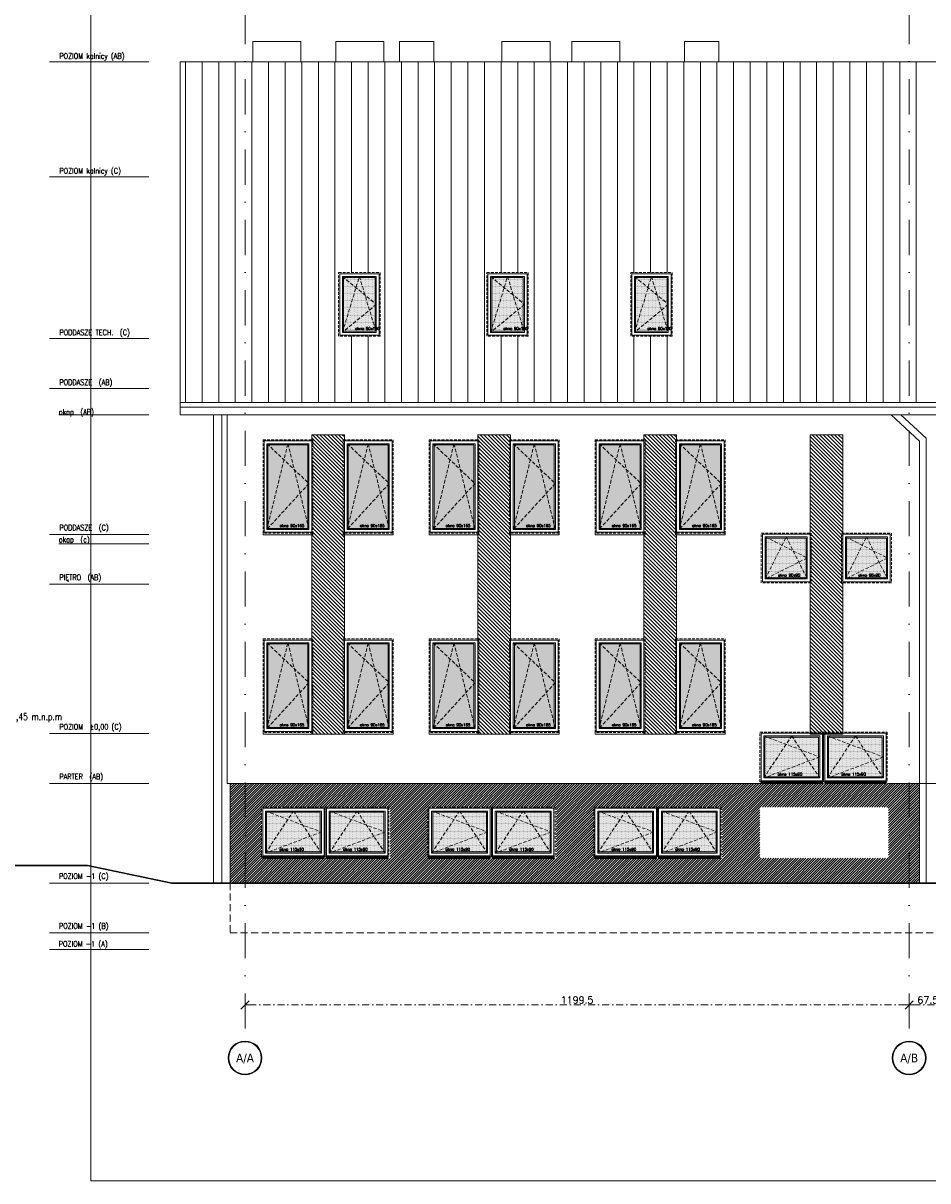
# Model space of a CAD drawing. Header units: millimetres. Extents: x 23192 to 177760, y -399809 to -79279.
# Tile 169 of 256: x 57337 to 58971, y -202902 to -200810. Entities that reach past the tile are written whole.
import ezdxf
from ezdxf.enums import TextEntityAlignment as Align

# ---------------------------------------------------------------- set-up
doc = ezdxf.new("R2010")
doc.units = ezdxf.units.MM
for name, pattern in [('CACHE', [9.525, 6.35, -3.175]), ('CARKOVANA', [7.5, 5, -2.5]), ('DASHDOT', [25.4, 12.7, -6.35, 0, -6.35]), ('HIDDEN', [9.525, 6.35, -3.175])]:
    doc.linetypes.add(name, pattern=pattern)
doc.layers.get('0').update_dxf_attribs({"lineweight": 0})
for name, color, linetype, lineweight in [('! opisy okien elewacja', 7, 'Continuous', 0), ('!! 0_ Istn-okna', 6, 'Continuous', 13), ('!! 0_ Istn-sciany', 3, 'Continuous', 30), ('!! 0_ Istn-widok', 1, 'Continuous', 15), ('!! 0_ WIDOK ELEWACJA', 4, 'Continuous', 0), ('!! 0_Istn-cienka', 4, 'Continuous', 9), ('!! 0_Istn-drzwi', 1, 'Continuous', 13), ('!! 0_Osie', 1, 'DASHDOT', 13), ('!! 1  WYDZIELENIE PPOŻ', 252, 'Continuous', 0), ('!! 1_Hatch dach', 252, 'Continuous', 5), ('!! 2_NOWE OKNA WIDOk - remont', 140, 'Continuous', 5), ('!! 2_TYNK OBRYS', 252, 'Continuous', 13), ('0-osie-liniA', 14, 'DASHDOT', 5), ('0-osie-tx', 66, 'Continuous', 9), ('0-rzedne-blok', 62, 'Continuous', 13)]:
    doc.layers.add(name, color=color, linetype=linetype, lineweight=lineweight)
doc.layers.add('!! 0_ramki', color=66, linetype='Continuous', lineweight=9, plot=False)
doc.layers.add('!! 1_ELEWACJA KOLOR', color=7, linetype='Continuous', lineweight=13, true_color=0x6888bb)
doc.layers.add('!! 2_ELEWACJA COKÓŁ', color=9, linetype='Continuous', lineweight=13, true_color=0x808080)
doc.styles.add('DEUTSCH', font='SIMPLEX8')
doc.styles.add('SIMPLEX', font='simplex.shx', dxfattribs={"width": 0.77})
doc.styles.add('TAHOMA', font='tahoma.ttf')
doc.styles.add('TXT', font='simplex.shx')
doc.dimstyles.new('DIM50', dxfattribs={"dimscale": 5, "dimtxt": 2.5, "dimasz": 1.5, "dimexe": 0, "dimexo": 0, "dimgap": 0.5, "dimtad": 1, "dimdec": 4, "dimrnd": 0.5, "dimdsep": 46, "dimtxsty": 'TXT', "dimblk1": 'TICK1', "dimblk2": 'TICK1', "dimsah": 1, "dimcen": 0, "dimse1": 1, "dimse2": 1, "dimclrd": 1, "dimclre": 7, "dimclrt": 9, "dimadec": 0, "dimazin": 0, "dimtfac": 1, "dimtdec": 4, "dimtmove": 2, "dimatfit": 3, "dimldrblk": 'TICK1', "dimfxl": 1, "dimtolj": 1, "dimarcsym": 0})
pattern_1 = [(315, (4038.4983, 39195.6034), (3.367596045, 3.367596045), [])]

# ---------------------------------------------------------------- blocks, each defined once
blk = doc.blocks.new('okno 90x180')
at = {"layer": '!! 1_Hatch dach', "true_color": 0x575757}
h = blk.add_hatch(dxfattribs=at)
h.set_pattern_fill('DOTS', color=251)
h.set_pattern_definition([(0, (-9632.3096, -11392.1331), (0.79375, 1.5875), [0, -1.5875])])
h.paths.add_polyline_path([(9, -20), (81, -20), (81, -171), (9, -171)])
at = {"layer": '!! 0_ Istn-okna', "linetype": 'CARKOVANA', "lineweight": 5}
blk.add_lwpolyline([(0, -11), (90, -11), (90, -180), (0, -180)], close=True, dxfattribs=at)
at = {"layer": '!! 0_ Istn-okna'}
for points in [[(2, -13), (88, -13), (88, -178), (2, -178)], [(7, -18), (83, -18), (83, -173), (7, -173)], [(9, -20), (81, -20), (81, -171), (9, -171)], [(0, -178), (90, -178), (90, -183), (0, -183)]]:
    blk.add_lwpolyline(points, close=True, dxfattribs=at)
at = {"layer": '!! 1_Hatch dach', "color": 251, "linetype": 'CACHE', "true_color": 0x575757}
for points in [[(7, -173), (45, -18), (83, -173)], [(7, -18), (83, -90), (7, -173)]]:
    blk.add_lwpolyline(points, dxfattribs=at)
at = {"insert": (30.1, -163.6), "char_height": 5, "attachment_point": 1, "style": 'TXT'}
blk.add_mtext_dynamic_manual_height_columns('okno 90x165', width=52.63, gutter_width=75, heights=[0], dxfattribs=at)
blk = doc.blocks.new('okno 115x115')
at = {"layer": '!! 1_Hatch dach', "true_color": 0x575757}
h = blk.add_hatch(dxfattribs=at)
h.set_pattern_fill('DOTS', color=251, angle=360)
h.set_pattern_definition([(360, (-21873.4686, 1906.5186), (0.79375, 1.5875), [0, -1.5875])])
h.paths.add_polyline_path([(-12257.2, 13266.7), (-12160.2, 13266.7), (-12160.2, 13194.7), (-12257.2, 13194.7)])
h = blk.add_hatch(dxfattribs=at)
h.set_pattern_fill('ANSI31', color=251, scale=0.2, angle=360)
h.paths.add_polyline_path([(-12264.2, 13187.7), (-12153.2, 13187.7), (-12153.2, 13182.7), (-12264.2, 13182.7)])
at = {"layer": '!! 0_ Istn-okna', "linetype": 'CARKOVANA', "lineweight": 5}
blk.add_lwpolyline([(-12266.2, 13275.7), (-12151.2, 13275.7), (-12151.2, 13185.7), (-12266.2, 13185.7)], close=True, dxfattribs=at)
at = {"layer": '!! 0_ Istn-okna'}
for points in [[(-12264.2, 13273.7), (-12153.2, 13273.7), (-12153.2, 13187.7), (-12264.2, 13187.7)], [(-12259.2, 13268.7), (-12158.2, 13268.7), (-12158.2, 13192.7), (-12259.2, 13192.7)], [(-12257.2, 13266.7), (-12160.2, 13266.7), (-12160.2, 13194.7), (-12257.2, 13194.7)], [(-12264.2, 13187.7), (-12153.2, 13187.7), (-12153.2, 13182.7), (-12264.2, 13182.7)]]:
    blk.add_lwpolyline(points, close=True, dxfattribs=at)
at = {"layer": '!! 1_Hatch dach', "color": 251, "linetype": 'CACHE', "true_color": 0x575757}
for points in [[(-12259.2, 13192.7), (-12208.7, 13268.7), (-12158.2, 13192.7)], [(-12259.2, 13268.7), (-12158.2, 13230.7), (-12259.2, 13192.7)]]:
    blk.add_lwpolyline(points, dxfattribs=at)
at = {"insert": (-12234.1, 13202.1), "char_height": 5, "attachment_point": 1, "style": 'TXT'}
blk.add_mtext_dynamic_manual_height_columns('okno 115x90', width=52.63, gutter_width=75, heights=[0], dxfattribs=at)
blk = doc.blocks.new('OKNO POŁACIOWE')
at = {"layer": '!! 1_Hatch dach', "true_color": 0x575757}
h = blk.add_hatch(dxfattribs=at)
h.set_pattern_fill('DOTS', color=251)
h.set_pattern_definition([(0, (62967.6391, -229507.4222), (0.79375, 1.5875), [0, -1.5875])])
h.paths.add_polyline_path([(72608.9, -218174.3), (72665.9, -218174.3), (72665.9, -218271.3), (72608.9, -218271.3)])
at = {"layer": '!! 0_ Istn-okna', "linetype": 'CARKOVANA', "lineweight": 5}
blk.add_lwpolyline([(72599.9, -218165.3), (72674.9, -218165.3), (72674.9, -218280.3), (72599.9, -218280.3)], close=True, dxfattribs=at)
at = {"layer": '!! 0_ Istn-okna'}
for points in [[(72601.9, -218167.3), (72672.9, -218167.3), (72672.9, -218278.3), (72601.9, -218278.3)], [(72606.9, -218172.3), (72667.9, -218172.3), (72667.9, -218273.3), (72606.9, -218273.3)], [(72608.9, -218174.3), (72665.9, -218174.3), (72665.9, -218271.3), (72608.9, -218271.3)]]:
    blk.add_lwpolyline(points, close=True, dxfattribs=at)
at = {"layer": '!! 1_Hatch dach', "color": 251, "linetype": 'CACHE', "true_color": 0x575757}
for points in [[(72606.9, -218273.3), (72637.4, -218172.3), (72667.9, -218273.3)], [(72606.9, -218172.3), (72667.9, -218222.8), (72606.9, -218273.3)]]:
    blk.add_lwpolyline(points, dxfattribs=at)
at = {"insert": (72630, -218263.9), "char_height": 5, "attachment_point": 1, "style": 'TXT'}
blk.add_mtext_dynamic_manual_height_columns('okno 90x180', width=52.63, gutter_width=75, heights=[0], dxfattribs=at)
blk = doc.blocks.new('*U81')
h = blk.add_hatch(color=256)
edge = h.paths.add_edge_path()
edge.add_arc((0, 0), 30.6, 0, 360)
edge = h.paths.add_edge_path(flags=17)
edge.add_arc((0, 0), 29.4, 0, 360)
for radius in [30.6, 29.4]:
    blk.add_circle((0, 0), radius)
at = {"style": 'TAHOMA', "flags": 8}
blk.add_attdef('ANSICHTSNUMMER', text='', height=16, dxfattribs=at).set_placement((0, 0), align=Align.MIDDLE_CENTER)
blk = doc.blocks.new('TICK1')
at = {"color": 2}
blk.add_line((-1, -1), (1, 1), dxfattribs=at)
at = {"color": 0}
for p, q in [((0, 0), (-1, 0)), ((0, -1.4), (0, 1.4))]:
    blk.add_line(p, q, dxfattribs=at)
blk = doc.blocks.new('*D3697')
at = {"color": 1, "lineweight": -2, "transparency": 16777216}
blk.add_line((57745.1, -202584.2), (58929.6, -202584.2), dxfattribs=at)
at = {"layer": 'DEFPOINTS', "color": 0, "transparency": 16777216}
for p in [(58937.1, -202584.2), (57737.6, -202649.3), (58937.1, -202649.3)]:
    blk.add_point(p, dxfattribs=at)
at = {"color": 1, "lineweight": -2, "transparency": 16777216, "xscale": 7.5, "yscale": 7.5, "zscale": 7.5, "rotation": 180}
blk.add_blockref('TICK1', (57737.6, -202584.2), dxfattribs=at)
at = {"color": 1, "lineweight": -2, "transparency": 16777216, "xscale": 7.5, "yscale": 7.5, "zscale": 7.5}
blk.add_blockref('TICK1', (58937.1, -202584.2), dxfattribs=at)
at = {"color": 9, "transparency": 16777216, "insert": (58337.3, -202575.4), "char_height": 12.5, "attachment_point": 5, "style": 'TXT'}
blk.add_mtext('\\A1;1199.5', dxfattribs=at)
blk = doc.blocks.new('*D3698')
at = {"color": 1, "lineweight": -2, "transparency": 16777216}
blk.add_line((58944.6, -202584.2), (58997.1, -202584.2), dxfattribs=at)
at = {"layer": 'DEFPOINTS', "color": 0, "transparency": 16777216}
for p in [(59004.6, -202584.2), (59004.6, -202584.2), (58937.1, -202649.3)]:
    blk.add_point(p, dxfattribs=at)
at = {"color": 1, "lineweight": -2, "transparency": 16777216, "xscale": 7.5, "yscale": 7.5, "zscale": 7.5, "rotation": 180}
blk.add_blockref('TICK1', (58937.1, -202584.2), dxfattribs=at)
at = {"color": 1, "lineweight": -2, "transparency": 16777216, "xscale": 7.5, "yscale": 7.5, "zscale": 7.5}
blk.add_blockref('TICK1', (59004.6, -202584.2), dxfattribs=at)
at = {"color": 9, "transparency": 16777216, "insert": (58970.8, -202575.4), "char_height": 12.5, "attachment_point": 5, "style": 'TXT'}
blk.add_mtext('\\A1;67.5', dxfattribs=at)
blk = doc.blocks.new('D_kota')
for p, q in [((8.7, 0), (8.7, 23)), ((-0.8, 15), (8.7, 15)), ((8.7, 0), (-0.8, 15))]:
    blk.add_line(p, q)
blk.add_lwpolyline([(-0.8, 15), (57.9, 15)])
at = {"style": 'DEUTSCH', "width": 0.8}
blk.add_attdef('POZ.ARCH', (7.3, 19.7), '', height=10, dxfattribs=at)
blk = doc.blocks.new('rzędne elewacje 2')
at = {"layer": '0-rzedne-blok'}
for p, q in [((45385.6, -192844.4), (45385.6, -192773.7)), ((45385.6, -192907), (45385.6, -192784.5)), ((45415.6, -192907), (45415.6, -192784.5)), ((45505.6, -192907), (45505.6, -192784.5)), ((45685.6, -192907), (45685.6, -192784.5)), ((45775.6, -192907), (45775.6, -192784.5)), ((46045.6, -192907), (46045.6, -192784.5)), ((46135.6, -192907), (46135.6, -192784.5)), ((46399.6, -192907), (46399.6, -192784.5)), ((46489.6, -192907), (46489.6, -192784.5)), ((46782.1, -192907), (46782.1, -192784.5)), ((46989.6, -192907), (46989.6, -192784.5)), ((45385.6, -193153), (45385.6, -192973.3)), ((45415.6, -193153), (45415.6, -192973.3)), ((45505.6, -193153), (45505.6, -192973.3)), ((45685.6, -193153), (45685.6, -192973.3)), ((45775.6, -193153), (45775.6, -192973.3)), ((46045.6, -193153), (46045.6, -192973.3)), ((46118.7, -193153), (46118.7, -192990.2)), ((46135.6, -193153), (46135.6, -192973.3)), ((46352, -193153), (46352, -192990.2)), ((46399.6, -193153), (46399.6, -192973.3)), ((46489.6, -193153), (46489.6, -192973.3)), ((46782.1, -193153), (46782.1, -192973.3)), ((46989.6, -193153), (46989.6, -192973.3))]:
    blk.add_line(p, q, dxfattribs=at)
ref = blk.add_blockref('D_kota', (45386.4, -192760.2), dxfattribs=dict(at, xscale=1.250000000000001, yscale=1.250000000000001, zscale=1.250000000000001, rotation=269.9999999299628))
ref.add_attrib('POZ.ARCH', '- 3,90', (45411, -192749.3), dxfattribs={"layer": '0', "height": 12.5, "rotation": 270, "style": 'DEUTSCH', "width": 0.8})
ref = blk.add_blockref('D_kota', (46399.6, -192804.7), dxfattribs=dict(at, xscale=1.250000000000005, yscale=1.250000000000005, zscale=1.250000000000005, rotation=269.9999999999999))
ref.add_attrib('POZ.ARCH', '+6,24', (46424.2, -192793.8), dxfattribs={"layer": '0', "height": 12.5, "rotation": 270, "style": 'DEUTSCH', "width": 0.8})
ref = blk.add_blockref('D_kota', (46489.6, -192804.7), dxfattribs=dict(at, xscale=1.250000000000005, yscale=1.250000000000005, zscale=1.250000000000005, rotation=269.9999999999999))
ref.add_attrib('POZ.ARCH', '+7,14', (46514.2, -192793.8), dxfattribs={"layer": '0', "height": 12.5, "rotation": 270, "style": 'DEUTSCH', "width": 0.8})
ref = blk.add_blockref('D_kota', (46782.1, -192809.5), dxfattribs=dict(at, xscale=1.250000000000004, yscale=1.250000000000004, zscale=1.250000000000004, rotation=269.9999999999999))
ref.add_attrib('POZ.ARCH', '+ 10.59', (46806.7, -192798.7), dxfattribs={"layer": '0', "height": 12.5, "rotation": 270, "style": 'DEUTSCH', "width": 0.8})
ref = blk.add_blockref('D_kota', (46989.6, -192809.5), dxfattribs=dict(at, xscale=1.250000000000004, yscale=1.250000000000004, zscale=1.250000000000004, rotation=269.9999999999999))
ref.add_attrib('POZ.ARCH', '+ 12,50', (47014.2, -192798.7), dxfattribs={"layer": '0', "height": 12.5, "rotation": 270, "style": 'DEUTSCH', "width": 0.8})
ref = blk.add_blockref('D_kota', (45415.6, -192814.4), dxfattribs=dict(at, xscale=1.250000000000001, yscale=1.250000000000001, zscale=1.250000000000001, rotation=269.9999999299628))
ref.add_attrib('POZ.ARCH', '- 3,60', (45440.2, -192803.6), dxfattribs={"layer": '0', "height": 12.5, "rotation": 270, "style": 'DEUTSCH', "width": 0.8})
ref = blk.add_blockref('D_kota', (45505.6, -192814.4), dxfattribs=dict(at, xscale=1.250000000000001, yscale=1.250000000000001, zscale=1.250000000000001, rotation=269.9999999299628))
ref.add_attrib('POZ.ARCH', '- 2,70', (45530.2, -192803.6), dxfattribs={"layer": '0', "height": 12.5, "rotation": 270, "style": 'DEUTSCH', "width": 0.8})
ref = blk.add_blockref('D_kota', (45685.6, -192819.8), dxfattribs=dict(at, xscale=1.250000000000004, yscale=1.250000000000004, zscale=1.250000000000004, rotation=269.9999999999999))
ref.add_attrib('POZ.ARCH', '- 0,90  ', (45710.2, -192809), dxfattribs={"layer": '0', "height": 12.5, "rotation": 270, "style": 'DEUTSCH', "width": 0.8})
ref = blk.add_blockref('D_kota', (45775.6, -192819.8), dxfattribs=dict(at, xscale=1.250000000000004, yscale=1.250000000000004, zscale=1.250000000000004, rotation=269.9999999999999))
ref.add_attrib('POZ.ARCH', '%%p 0,00  = 431,45 m.n.p.m', (45800.2, -192809), dxfattribs={"layer": '0', "height": 12.5, "rotation": 270, "style": 'DEUTSCH', "width": 0.8})
ref = blk.add_blockref('D_kota', (46046.1, -192814.4), dxfattribs=dict(at, xscale=1.250000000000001, yscale=1.250000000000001, zscale=1.250000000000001, rotation=269.9999999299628))
ref.add_attrib('POZ.ARCH', '+ 2,70', (46070.7, -192803.6), dxfattribs={"layer": '0', "height": 12.5, "rotation": 270, "style": 'DEUTSCH', "width": 0.8})
ref = blk.add_blockref('D_kota', (46136.1, -192814.4), dxfattribs=dict(at, xscale=1.250000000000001, yscale=1.250000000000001, zscale=1.250000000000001, rotation=269.9999999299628))
ref.add_attrib('POZ.ARCH', '+ 3,60', (46160.7, -192803.6), dxfattribs={"layer": '0', "height": 12.5, "rotation": 270, "style": 'DEUTSCH', "width": 0.8})
at = {"layer": '0-rzedne-blok', "style": 'SIMPLEX', "width": 0.77}
for s, p in [('POZIOM -1 (A)', (45390.6, -192990.1, 0)), ('POZIOM -1 (B)', (45423, -192990.4, 0)), ('POZIOM -1 (C)', (45513, -192990.4, 0)), ('PARTER  (AB)', (45693, -192991.2, 0)), ('POZIOM  %%P0,00 (C)', (45783, -192991.2, 0)), ('PIĘTRO  (AB)', (46053, -192991.2, 0)), ('okap  (c)', (46121.3, -192990.2)), ('PODDASZE  (C)', (46143, -192991.2, 0)), ('okap  (AB)', (46352, -192990.2)), ('PODDASZE  (AB)', (46405.6, -192991.2, 0)), ('PODDASZE TECH.  (C)', (46495.6, -192991.2, 0)), ('POZIOM kalnicy (C)', (46787.8, -192991.2, 0)), ('POZIOM kalnicy (AB)', (46995.3, -192991.2, 0))]:
    blk.add_text(s, height=10, rotation=270, dxfattribs=at).set_placement(p)
blk = doc.blocks.new('okno 90x90')
at = {"layer": '!! 1_Hatch dach', "true_color": 0x575757}
h = blk.add_hatch(dxfattribs=at)
h.set_pattern_fill('DOTS', color=251)
h.set_pattern_definition([(0, (-9634.3096, -11214.1331), (0.79375, 1.5875), [0, -1.5875])])
h.paths.add_polyline_path([(7, 79), (79, 79), (79, 7), (7, 7)])
at = {"layer": '!! 0_ Istn-okna', "linetype": 'CARKOVANA', "lineweight": 5}
blk.add_lwpolyline([(-2, 88), (88, 88), (88, -2), (-2, -2)], close=True, dxfattribs=at)
at = {"layer": '!! 0_ Istn-okna'}
for points in [[(0, 86), (86, 86), (86, 0), (0, 0)], [(5, 81), (81, 81), (81, 5), (5, 5)], [(7, 79), (79, 79), (79, 7), (7, 7)]]:
    blk.add_lwpolyline(points, close=True, dxfattribs=at)
at = {"layer": '!! 1_Hatch dach', "color": 251, "linetype": 'CACHE', "true_color": 0x575757}
for points in [[(5, 5), (43, 81), (81, 5)], [(5, 81), (81, 43), (5, 5)]]:
    blk.add_lwpolyline(points, dxfattribs=at)
at = {"insert": (28.1, 14.4), "char_height": 5, "attachment_point": 1, "style": 'TXT'}
blk.add_mtext_dynamic_manual_height_columns('okno 90x90', width=52.63, gutter_width=75, heights=[0], dxfattribs=at)
blk = doc.blocks.new('BLOK OSIE ABC PD')
at = {"layer": '0-osie-liniA', "ltscale": 5}
for points in [[(57737.56735, -200656.87852), (57737.56735, -202649.32309)], [(58937.06735, -200656.87852), (58937.06735, -202649.32309)]]:
    blk.add_lwpolyline(points, dxfattribs=at)
at = {"layer": '0-osie-tx'}
ref = blk.add_blockref('*U81', (57737.56735, -202679.92309), dxfattribs=dict(at, rotation=180))
ref.add_attrib('ANSICHTSNUMMER', 'A/A', dxfattribs={"layer": '0', "height": 16, "style": 'TAHOMA', "flags": 8}).set_placement((57737.56735, -202679.92309), align=Align.MIDDLE_CENTER)
ref = blk.add_blockref('*U81', (58937.06735, -202679.92309), dxfattribs=dict(at, rotation=180))
ref.add_attrib('ANSICHTSNUMMER', 'A/B', dxfattribs={"layer": '0', "height": 16, "style": 'TAHOMA', "flags": 8}).set_placement((58937.06735, -202679.92309), align=Align.MIDDLE_CENTER)
dim = blk.add_aligned_dim(p1=(57737.56735, -202649.32309), p2=(58937.06735, -202649.32309), distance=65.13572, dimstyle='DIM50')
dim.commit()
dim.dimension.update_dxf_attribs({"geometry": '*D3697', "text_midpoint": (58337.31735, -202575.43737)})
dim = blk.add_linear_dim(base=(59004.56735, -202584.18737), p1=(58937.06735, -202649.32309), p2=(59004.56735, -202584.18737), angle=180, dimstyle='DIM50')
dim.commit()
dim.dimension.update_dxf_attribs({"geometry": '*D3698', "text_midpoint": (58970.81735, -202575.43737)})

msp = doc.modelspace()

# ---------------------------------------------------------------- hatches: boundary and pattern name
at = {"layer": '!! 1_ELEWACJA KOLOR', "true_color": 0x4f5358}
h = msp.add_hatch(dxfattribs=at)
h.set_pattern_fill('ANSI31', color=251, scale=1.5, angle=-90)
h.set_pattern_definition(pattern_1)
h.paths.add_polyline_path([(57858.06735, -201553.74713), (57917.06735, -201553.74713), (57917.06735, -202094.74713), (57858.06735, -202094.74713)])
h = msp.add_hatch(dxfattribs=at)
h.set_pattern_fill('ANSI31', color=251, scale=1.5, angle=-90)
h.set_pattern_definition(pattern_1)
h.paths.add_polyline_path([(58158.06735, -201553.74713), (58217.06735, -201553.74713), (58217.06735, -202094.74713), (58158.06735, -202094.74713)])
h = msp.add_hatch(dxfattribs=at)
h.set_pattern_fill('ANSI31', color=251, scale=1.5, angle=-90)
h.set_pattern_definition(pattern_1)
h.paths.add_polyline_path([(58458.06735, -201553.74713), (58517.06735, -201553.74713), (58517.06735, -202094.74713), (58458.06735, -202094.74713)])
h = msp.add_hatch(dxfattribs=at)
h.set_pattern_fill('ANSI31', color=251, scale=1.5, angle=-90)
h.set_pattern_definition(pattern_1)
h.paths.add_polyline_path([(58758.06735, -201553.74713), (58817.06735, -201553.74713), (58817.06735, -202094.74713), (58758.06735, -202094.74713)])
at = {"layer": '!! 1_Hatch dach'}
h = msp.add_hatch(dxfattribs=at)
h.set_pattern_fill('_USER', color=8, scale=30, angle=90, pattern_type=0)
h.set_pattern_definition([(90, (0, 0), (-30, 2e-15), [])])
h.paths.add_polyline_path([(58977.56735, -200879.74713), (57620.56735, -200879.74713), (57620.56735, -201495.5652), (58977.56735, -201495.5652)])
h.paths.add_polyline_path([(58509.14954, -201375.54958), (58434.14954, -201375.54958), (58434.14954, -201260.54958), (58509.14954, -201260.54958)], flags=16)
h.paths.add_polyline_path([(58507.14954, -201373.54958), (58436.14954, -201373.54958), (58436.14954, -201262.54958), (58507.14954, -201262.54958)], flags=0)
h.paths.add_polyline_path([(58502.14954, -201368.54958), (58441.14954, -201368.54958), (58441.14954, -201267.54958), (58502.14954, -201267.54958)], flags=0)
h.paths.add_polyline_path([(58501.54558, -201366.54958), (58443.56538, -201366.54958), (58441.14954, -201368.54958), (58443.14954, -201361.92662), (58443.14954, -201269.20531), (58443.56538, -201269.54958), (58471.04558, -201269.54958), (58471.64954, -201267.54958), (58472.2535, -201269.54958), (58500.14954, -201269.54958), (58500.14954, -201316.39384), (58502.14954, -201318.04958), (58500.14954, -201319.70531), (58500.14954, -201361.92662)], flags=0)
h.paths.add_polyline_path([(58249.25676, -201375.54958), (58174.25676, -201375.54958), (58174.25676, -201260.54958), (58249.25676, -201260.54958)], flags=16)
h.paths.add_polyline_path([(58247.25676, -201373.54958), (58176.25676, -201373.54958), (58176.25676, -201262.54958), (58247.25676, -201262.54958)], flags=0)
h.paths.add_polyline_path([(58242.25676, -201368.54958), (58181.25676, -201368.54958), (58181.25676, -201267.54958), (58242.25676, -201267.54958)], flags=0)
h.paths.add_polyline_path([(58241.6528, -201366.54958), (58183.6726, -201366.54958), (58181.25676, -201368.54958), (58183.25676, -201361.92662), (58183.25676, -201269.20531), (58183.6726, -201269.54958), (58211.1528, -201269.54958), (58211.75676, -201267.54958), (58212.36072, -201269.54958), (58240.25676, -201269.54958), (58240.25676, -201316.39384), (58242.25676, -201318.04958), (58240.25676, -201319.70531), (58240.25676, -201361.92662)], flags=0)
h.paths.add_polyline_path([(57981.60457, -201375.54958), (57906.60457, -201375.54958), (57906.60457, -201260.54958), (57981.60457, -201260.54958)], flags=16)
h.paths.add_polyline_path([(57979.60457, -201373.54958), (57908.60457, -201373.54958), (57908.60457, -201262.54958), (57979.60457, -201262.54958)], flags=0)
h.paths.add_polyline_path([(57974.60457, -201368.54958), (57913.60457, -201368.54958), (57913.60457, -201267.54958), (57974.60457, -201267.54958)], flags=0)
h.paths.add_polyline_path([(57974.00061, -201366.54958), (57916.02041, -201366.54958), (57913.60457, -201368.54958), (57915.60457, -201361.92662), (57915.60457, -201269.20531), (57916.02041, -201269.54958), (57943.50061, -201269.54958), (57944.10457, -201267.54958), (57944.70853, -201269.54958), (57972.60457, -201269.54958), (57972.60457, -201316.39384), (57974.60457, -201318.04958), (57972.60457, -201319.70531), (57972.60457, -201361.92662)], flags=0)
h.paths.add_polyline_path([(57935.43233, -201365.38995), (57985.55137, -201365.38995), (57985.55137, -201357.88995), (57935.43233, -201357.88995)], flags=24)
h.paths.add_polyline_path([(58203.08452, -201365.38995), (58253.20356, -201365.38995), (58253.20356, -201357.88995), (58203.08452, -201357.88995)], flags=24)
h.paths.add_polyline_path([(58462.97729, -201365.38995), (58513.09634, -201365.38995), (58513.09634, -201357.88995), (58462.97729, -201357.88995)], flags=24)
at = {"layer": '!! 2_ELEWACJA COKÓŁ', "true_color": 0x2b2b2c}
h = msp.add_hatch(dxfattribs=at)
h.set_pattern_fill('ANSI31', color=250)
h.paths.add_polyline_path([(58955.56735, -202183.74713), (57710.56735, -202183.74713), (57710.56735, -202363.74713), (58955.56735, -202363.74713)])
h.paths.add_polyline_path([(58299.56735, -202318.74713), (58069.56735, -202318.74713), (58069.56735, -202316.74713), (58067.56735, -202316.74713), (58067.56735, -202226.74713), (58182.56735, -202226.74713), (58297.56735, -202226.74713), (58297.56735, -202228.74713), (58299.56735, -202228.74713)], flags=16)
h.paths.add_polyline_path([(58295.56735, -202314.74713), (58184.56735, -202314.74713), (58184.56735, -202228.74713), (58295.56735, -202228.74713)], flags=0)
h.paths.add_polyline_path([(58290.56735, -202309.74713), (58189.56735, -202309.74713), (58189.56735, -202233.74713), (58290.56735, -202233.74713)], flags=0)
h.paths.add_polyline_path([(58289.2384, -202307.74713), (58194.88314, -202307.74713), (58189.56735, -202309.74713), (58191.56735, -202306.73722), (58191.56735, -202234.4996), (58194.88314, -202235.74713), (58238.7384, -202235.74713), (58240.06735, -202233.74713), (58241.3963, -202235.74713), (58288.56735, -202235.74713), (58288.56735, -202270.99465), (58290.56735, -202271.74713), (58288.56735, -202272.4996), (58288.56735, -202306.73722)], flags=0)
h.paths.add_polyline_path([(58367.56735, -202316.74713), (58367.56735, -202226.74713), (58482.56735, -202226.74713), (58597.56735, -202226.74713), (58597.56735, -202228.74713), (58599.56735, -202228.74713), (58599.56735, -202318.74713), (58369.56735, -202318.74713), (58369.56735, -202316.74713)], flags=16)
h.paths.add_polyline_path([(58369.56735, -202314.74713), (58369.56735, -202228.74713), (58480.56735, -202228.74713), (58480.56735, -202314.74713)], flags=0)
h.paths.add_polyline_path([(58374.56735, -202309.74713), (58374.56735, -202233.74713), (58475.56735, -202233.74713), (58475.56735, -202309.74713)], flags=0)
h.paths.add_polyline_path([(58374.56735, -202309.74713), (58376.56735, -202306.73722), (58376.56735, -202234.4996), (58379.88314, -202235.74713), (58423.7384, -202235.74713), (58425.06735, -202233.74713), (58426.3963, -202235.74713), (58473.56735, -202235.74713), (58473.56735, -202270.99465), (58475.56735, -202271.74713), (58473.56735, -202272.4996), (58473.56735, -202306.73722), (58474.2384, -202307.74713), (58379.88314, -202307.74713)], flags=0)
h.paths.add_polyline_path([(58180.56735, -202314.74713), (58069.56735, -202314.74713), (58069.56735, -202228.74713), (58180.56735, -202228.74713)], flags=0)
h.paths.add_polyline_path([(58175.56735, -202309.74713), (58074.56735, -202309.74713), (58074.56735, -202233.74713), (58175.56735, -202233.74713)], flags=0)
h.paths.add_polyline_path([(58174.2384, -202307.74713), (58079.88314, -202307.74713), (58074.56735, -202309.74713), (58076.56735, -202306.73722), (58076.56735, -202234.4996), (58079.88314, -202235.74713), (58123.7384, -202235.74713), (58125.06735, -202233.74713), (58126.3963, -202235.74713), (58173.56735, -202235.74713), (58173.56735, -202270.99465), (58175.56735, -202271.74713), (58173.56735, -202272.4996), (58173.56735, -202306.73722)], flags=0)
h.paths.add_polyline_path([(58484.56735, -202314.74713), (58484.56735, -202228.74713), (58595.56735, -202228.74713), (58595.56735, -202314.74713)], flags=0)
h.paths.add_polyline_path([(58489.56735, -202309.74713), (58489.56735, -202233.74713), (58590.56735, -202233.74713), (58590.56735, -202309.74713)], flags=0)
h.paths.add_polyline_path([(58489.56735, -202309.74713), (58491.56735, -202306.73722), (58491.56735, -202234.4996), (58494.88314, -202235.74713), (58538.7384, -202235.74713), (58540.06735, -202233.74713), (58541.3963, -202235.74713), (58588.56735, -202235.74713), (58588.56735, -202270.99465), (58590.56735, -202271.74713), (58588.56735, -202272.4996), (58588.56735, -202306.73722), (58589.2384, -202307.74713), (58494.88314, -202307.74713)], flags=0)
h.paths.add_polyline_path([(57999.56735, -202318.74713), (57769.56735, -202318.74713), (57769.56735, -202316.74713), (57767.56735, -202316.74713), (57767.56735, -202226.74713), (57882.56735, -202226.74713), (57997.56735, -202226.74713), (57997.56735, -202228.74713), (57999.56735, -202228.74713)], flags=16)
h.paths.add_polyline_path([(57995.56735, -202314.74713), (57884.56735, -202314.74713), (57884.56735, -202228.74713), (57995.56735, -202228.74713)], flags=0)
h.paths.add_polyline_path([(57990.56735, -202309.74713), (57889.56735, -202309.74713), (57889.56735, -202233.74713), (57990.56735, -202233.74713)], flags=0)
h.paths.add_polyline_path([(57989.2384, -202307.74713), (57894.88314, -202307.74713), (57889.56735, -202309.74713), (57891.56735, -202306.73722), (57891.56735, -202234.4996), (57894.88314, -202235.74713), (57938.7384, -202235.74713), (57940.06735, -202233.74713), (57941.3963, -202235.74713), (57988.56735, -202235.74713), (57988.56735, -202270.99465), (57990.56735, -202271.74713), (57988.56735, -202272.4996), (57988.56735, -202306.73722)], flags=0)
h.paths.add_polyline_path([(58667.56735, -202316.74713), (58667.56735, -202226.74713), (58782.56735, -202226.74713), (58897.56735, -202226.74713), (58897.56735, -202228.74713), (58899.56735, -202228.74713), (58899.56735, -202318.74713), (58669.56735, -202318.74713), (58669.56735, -202316.74713)], flags=16)
h.paths.add_polyline_path([(58669.56735, -202314.74713), (58669.56735, -202228.74713), (58780.56735, -202228.74713), (58780.56735, -202314.74713)], flags=0)
h.paths.add_polyline_path([(58674.56735, -202309.74713), (58674.56735, -202233.74713), (58775.56735, -202233.74713), (58775.56735, -202309.74713)], flags=0)
h.paths.add_polyline_path([(58674.56735, -202309.74713), (58676.56735, -202306.73722), (58676.56735, -202234.4996), (58679.88314, -202235.74713), (58723.7384, -202235.74713), (58725.06735, -202233.74713), (58726.3963, -202235.74713), (58773.56735, -202235.74713), (58773.56735, -202270.99465), (58775.56735, -202271.74713), (58773.56735, -202272.4996), (58773.56735, -202306.73722), (58774.2384, -202307.74713), (58679.88314, -202307.74713)], flags=0)
h.paths.add_polyline_path([(57880.56735, -202314.74713), (57769.56735, -202314.74713), (57769.56735, -202228.74713), (57880.56735, -202228.74713)], flags=0)
h.paths.add_polyline_path([(57875.56735, -202309.74713), (57774.56735, -202309.74713), (57774.56735, -202233.74713), (57875.56735, -202233.74713)], flags=0)
h.paths.add_polyline_path([(57874.2384, -202307.74713), (57779.88314, -202307.74713), (57774.56735, -202309.74713), (57776.56735, -202306.73722), (57776.56735, -202234.4996), (57779.88314, -202235.74713), (57823.7384, -202235.74713), (57825.06735, -202233.74713), (57826.3963, -202235.74713), (57873.56735, -202235.74713), (57873.56735, -202270.99465), (57875.56735, -202271.74713), (57873.56735, -202272.4996), (57873.56735, -202306.73722)], flags=0)
h.paths.add_polyline_path([(58784.56735, -202314.74713), (58784.56735, -202228.74713), (58895.56735, -202228.74713), (58895.56735, -202314.74713)], flags=0)
h.paths.add_polyline_path([(58789.56735, -202309.74713), (58789.56735, -202233.74713), (58890.56735, -202233.74713), (58890.56735, -202309.74713)], flags=0)
h.paths.add_polyline_path([(58789.56735, -202309.74713), (58791.56735, -202306.73722), (58791.56735, -202234.4996), (58794.88314, -202235.74713), (58838.7384, -202235.74713), (58840.06735, -202233.74713), (58841.3963, -202235.74713), (58888.56735, -202235.74713), (58888.56735, -202270.99465), (58890.56735, -202271.74713), (58888.56735, -202272.4996), (58888.56735, -202306.73722), (58889.2384, -202307.74713), (58794.88314, -202307.74713)], flags=0)
h.paths.add_polyline_path([(58813.3951, -202306.5875), (58862.56177, -202306.5875), (58862.56177, -202299.0875), (58813.3951, -202299.0875)], flags=8)
h.paths.add_polyline_path([(58698.3951, -202306.5875), (58747.56177, -202306.5875), (58747.56177, -202299.0875), (58698.3951, -202299.0875)], flags=8)
h.paths.add_polyline_path([(58513.3951, -202306.5875), (58562.56177, -202306.5875), (58562.56177, -202299.0875), (58513.3951, -202299.0875)], flags=8)
h.paths.add_polyline_path([(58398.3951, -202306.5875), (58447.56177, -202306.5875), (58447.56177, -202299.0875), (58398.3951, -202299.0875)], flags=8)
h.paths.add_polyline_path([(58213.3951, -202306.5875), (58262.56177, -202306.5875), (58262.56177, -202299.0875), (58213.3951, -202299.0875)], flags=8)
h.paths.add_polyline_path([(58098.3951, -202306.5875), (58147.56177, -202306.5875), (58147.56177, -202299.0875), (58098.3951, -202299.0875)], flags=8)
h.paths.add_polyline_path([(57913.3951, -202306.5875), (57962.56177, -202306.5875), (57962.56177, -202299.0875), (57913.3951, -202299.0875)], flags=8)
h.paths.add_polyline_path([(57798.3951, -202306.5875), (57847.56177, -202306.5875), (57847.56177, -202299.0875), (57798.3951, -202299.0875)], flags=8)

# ---------------------------------------------------------------- linework, layer by layer
at = {"layer": '!! 0_ Istn-sciany'}
for points in [[(57710.56735, -202363.74713), (57605.56735, -202363.74713), (57453.0479, -202332.21228), (57232.02214, -202332.21228)], [(60780.56735, -202363.74713), (57705.56735, -202363.74713)]]:
    msp.add_lwpolyline(points, dxfattribs=at)
at = {"layer": '!! 0_ Istn-widok'}
for points in [[(57751.56735, -200842.74713), (57838.56735, -200842.74713), (57838.56735, -200879.74713), (57751.56735, -200879.74713)], [(57901.56735, -200842.74713), (57988.56735, -200842.74713), (57988.56735, -200879.74713), (57901.56735, -200879.74713)], [(58016.56735, -200842.74713), (58078.56735, -200842.74713), (58078.56735, -200879.74713), (58016.56735, -200879.74713)], [(58201.56735, -200842.74713), (58288.56735, -200842.74713), (58288.56735, -200879.74713), (58201.56735, -200879.74713)], [(58327.56735, -200842.74713), (58414.56735, -200842.74713), (58414.56735, -200879.74713), (58327.56735, -200879.74713)], [(58531.56735, -200842.74713), (58593.56735, -200842.74713), (58593.56735, -200879.74713), (58531.56735, -200879.74713)]]:
    msp.add_lwpolyline(points, close=True, dxfattribs=at)
at = {"layer": '!! 0_ WIDOK ELEWACJA'}
for p, q in [((58955.56735, -201565.18566), (58955.56735, -202363.74713)), ((58967.56735, -201559.97214), (58967.56735, -202363.74713))]:
    msp.add_line(p, q, dxfattribs=at)
for points in [[(63933.56735, -200879.74713), (57620.56735, -200879.74713)], [(57620.56735, -200879.74713), (57620.56735, -201517.33589)], [(60948.79664, -201495.5652), (57620.56735, -201495.5652)], [(60939.41272, -201503.82305), (57620.56735, -201503.82305)], [(60924.05721, -201517.33589), (57620.56735, -201517.33589)], [(57713.56055, -201517.33589), (57620.56735, -201517.33589)], [(57680.56735, -201517.33589), (57680.56735, -202363.74713)], [(57695.56735, -201517.33589), (57695.56735, -202363.74713)], [(57705.56735, -201517.33589), (57705.56735, -202183.74713)], [(58955.56735, -201565.18566), (58904.31564, -201517.33589)], [(58967.56735, -201559.97214), (58921.89982, -201517.33589)], [(58669.56735, -202183.74713), (57705.56735, -202183.74713)], [(57710.56735, -202183.74713), (57710.56735, -202363.74713)], [(60780.56735, -202183.74713), (58899.56735, -202183.74713)]]:
    msp.add_lwpolyline(points, dxfattribs=at)
at = {"layer": '!! 0_Istn-cienka', "linetype": 'HIDDEN', "ltscale": 2}
for points in [[(57710.56735, -202363.74713), (57710.56735, -202453.74713)], [(57710.56735, -202453.74713), (60780.56735, -202453.74713)]]:
    msp.add_lwpolyline(points, dxfattribs=at)
at = {"layer": '!! 0_Istn-drzwi'}
msp.add_lwpolyline([(57620.56735, -200879.74713), (63933.56735, -200879.74713)], dxfattribs=at)
at = {"layer": '!! 0_ramki'}
msp.add_lwpolyline([(57458.92604, -200541.22215), (64582.1521, -200541.22215), (64582.1521, -202902.02336), (57458.92604, -202902.02336)], close=True, dxfattribs=at)
at = {"layer": '!! 2_TYNK OBRYS'}
for points in [[(57858.06735, -201553.74713), (57917.06735, -201553.74713), (57917.06735, -202094.74713), (57858.06735, -202094.74713)], [(58158.06735, -201553.74713), (58217.06735, -201553.74713), (58217.06735, -202094.74713), (58158.06735, -202094.74713)], [(58458.06735, -201553.74713), (58517.06735, -201553.74713), (58517.06735, -202094.74713), (58458.06735, -202094.74713)], [(58758.06735, -201553.74713), (58817.06735, -201553.74713), (58817.06735, -202094.74713), (58758.06735, -202094.74713)]]:
    msp.add_lwpolyline(points, close=True, dxfattribs=at)

# ---------------------------------------------------------------- block references
at = {"layer": '! opisy okien elewacja'}
for p in [(-14693.34419, 16904.73947), (-14425.692, 16904.73947), (-14165.79922, 16904.73947)]:
    msp.add_blockref('OKNO POŁACIOWE', p, dxfattribs=at)
at = {"layer": '!! 0_Osie'}
msp.add_blockref('BLOK OSIE ABC PD', (0, 0), dxfattribs=at)
at = {"layer": '!! 1  WYDZIELENIE PPOŻ', "rotation": 89.99999999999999}
msp.add_blockref('rzędne elewacje 2', (-135588.90742, -247869.37131), dxfattribs=at)
at = {"layer": '!! 2_NOWE OKNA WIDOk - remont'}
for name, p in [('okno 90x180', (57770.06735, -201551.74713)), ('okno 90x180', (57915.06735, -201551.74713)), ('okno 90x180', (58070.06735, -201551.74713)), ('okno 90x180', (58215.06735, -201551.74713)), ('okno 90x180', (58370.06735, -201551.74713)), ('okno 90x180', (58515.06735, -201551.74713)), ('okno 90x90', (58672.06735, -201819.25109)), ('okno 90x90', (58817.06735, -201819.25109)), ('okno 90x180', (57770.06735, -201911.74713)), ('okno 90x180', (57915.06735, -201911.74713)), ('okno 90x180', (58070.06735, -201911.74713)), ('okno 90x180', (58215.06735, -201911.74713)), ('okno 90x180', (58370.06735, -201911.74713)), ('okno 90x180', (58515.06735, -201911.74713)), ('okno 115x115', (70933.72636, -215366.61864)), ('okno 115x115', (71048.72636, -215366.61864)), ('okno 115x115', (70033.72636, -215502.3989)), ('okno 115x115', (70148.72636, -215502.3989)), ('okno 115x115', (70333.72636, -215502.3989)), ('okno 115x115', (70448.72636, -215502.3989)), ('okno 115x115', (70633.72636, -215502.3989)), ('okno 115x115', (70748.72636, -215502.3989))]:
    msp.add_blockref(name, p, dxfattribs=at)

doc.saveas('drawing.dxf')
